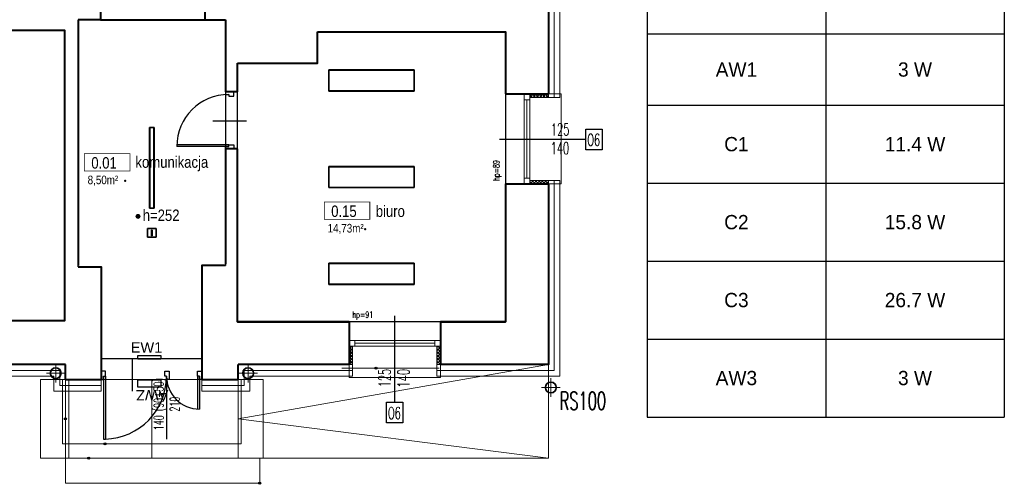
# Model space of a CAD drawing. Header units: millimetres. Extents: x -2616 to 3840, y -7331 to 10340.
# Tile 15 of 22: x 2462 to 3840, y 4161 to 4811. Entities that reach past the tile are written whole.
import ezdxf
from ezdxf.enums import TextEntityAlignment as Align

# ---------------------------------------------------------------- set-up
doc = ezdxf.new("R2010")
doc.units = ezdxf.units.MM
for name, color, linetype, lineweight in [('#Warnice UG$0$0A_KONSTR', 8, 'Continuous', 40), ('#Warnice UG$0$0A_OCIEPLENIE', 8, 'Continuous', 0), ('#Warnice UG$0$0A_OPISY POM', 8, 'Continuous', 9), ('#Warnice UG$0$0A_POMOCNICZE', 8, 'Continuous', 9), ('#Warnice UG$0$0A_STOLARKA', 8, 'Continuous', 9), ('#Warnice UG$0$A_WIDOK', 8, 'Continuous', 15)]:
    doc.layers.add(name, color=color, linetype=linetype, lineweight=lineweight)
for name, color, linetype in [('#Warnice UG$0$0A_OPISY OKIEN', 8, 'Continuous'), ('#Warnice UG$0$_a_drzwi', 8, 'Continuous'), ('#Warnice UG$0$Opisy', 8, 'Continuous'), ('DLX_BLD1_LUM', 5, 'Continuous'), ('LUXIONA', 5, 'Continuous'), ('PODKŁAD', 8, 'Continuous')]:
    doc.layers.add(name, color=color, linetype=linetype)
doc.layers.add('DLX_BLD1_LUMKEY', color=7, linetype='Continuous', true_color=0x969696)
doc.styles.add('#Warnice UG$0$1', font='simplex.shx', dxfattribs={"width": 0.6})
doc.styles.add('#Warnice UG$0$m1_romans', font='romans.shx', dxfattribs={"width": 0.8})
doc.styles.get("Standard").update_dxf_attribs({"font": 'arial.ttf'})
doc.styles.add('TableTextStyle', font='txt')
pattern_1 = [(45, (-100, -60), (-2.24506403, 2.24506403), []), (135, (-100, -60), (-2.24506403, -2.24506403), [])]

# ---------------------------------------------------------------- blocks, each defined once
blk = doc.blocks.new('#Warnice UG$0$A$C24c1643d')
at = {"layer": '#Warnice UG$0$_a_drzwi'}
for p, q in [((-135.1, 0), (-141, 0)), ((-135.1, -7), (-135.1, 0)), ((-51.9, 0), (-46, 0)), ((-51.9, -7), (-51.9, 0)), ((-46, 0), (-46, -11.7)), ((-5.9, 0), (0, 0)), ((-5.9, -7), (-5.9, 0)), ((0, 0), (0, -11.7)), ((-141, 0), (-141, -11.7)), ((-141, -11.7), (-137.5, -11.7)), ((-137.5, -7), (-137.5, -95)), ((-137.5, -11.7), (-137.5, -7)), ((-137.5, -7), (-135.1, -7)), ((-135.1, -7), (-135.1, -95)), ((-49.5, -7), (-51.9, -7)), ((-49.5, -11.7), (-49.5, -7)), ((-46, -11.7), (-49.5, -11.7)), ((-5.9, -7), (-5.9, -52.9)), ((-3.5, -7), (-5.9, -7)), ((-3.5, -7), (-3.5, -53)), ((-3.5, -11.7), (-3.5, -7)), ((0, -11.7), (-3.5, -11.7)), ((-137.5, -95), (-135.1, -95))]:
    blk.add_line(p, q, dxfattribs=at)
for centre, radius, start, end in [((-137.5, -7), 88, 271.5637, 359.9847), ((-3.2, -6.7), 46.3, 180.0153, 269.6351)]:
    blk.add_arc(centre, radius, start, end, dxfattribs=at)
blk = doc.blocks.new('#Warnice UG$0$A$C372b6b25')
at = {"layer": '#Warnice UG$0$_a_drzwi'}
for p, q in [((3.3, -4.4), (3.3, 63.9)), ((5.6, -4.4), (5.6, 63.9)), ((37, 16.7), (37, -27.8)), ((0, 0), (3.3, 0)), ((5.6, -11.1), (0, -11.1)), ((3.3, 0), (3.3, -4.4)), ((3.3, -4.4), (5.6, -4.4)), ((5.6, -4.4), (5.6, -11.1)), ((69.4, -4.4), (69.4, -11.1)), ((71.7, -4.4), (69.4, -4.4)), ((69.4, -11.1), (75, -11.1)), ((71.7, 0), (71.7, -4.4)), ((75, 0), (71.7, 0))]:
    blk.add_line(p, q, dxfattribs=at)
for points in [[(0, 0), (0, -11.1)], [(75, 0), (75, -11.1)]]:
    blk.add_lwpolyline(points, dxfattribs=at)
blk.add_arc((3.3, -4.4), 68.3, 0, 90, dxfattribs=at)
blk = doc.blocks.new('#Warnice UG')
at = {"layer": '#Warnice UG$0$0A_OCIEPLENIE', "transparency": 33554687}
h = blk.add_hatch(dxfattribs=at)
h.set_pattern_fill('ANSI37', color=256)
h.set_pattern_definition(pattern_1)
h.paths.add_polyline_path([(14766.6, 10956), (14766.6, 10961), (14740.6, 10961), (14740.6, 10956)])
h.paths.add_polyline_path([(14740.6, 10840), (14740.6, 10835), (14766.6, 10835), (14766.6, 10840)])
h = blk.add_hatch(dxfattribs=at)
h.set_pattern_fill('ANSI37', color=256)
h.set_pattern_definition(pattern_1)
h.paths.add_polyline_path([(14610.6, 10582), (14615.6, 10582), (14615.6, 10608), (14610.6, 10608)])
h.paths.add_polyline_path([(14492.6, 10608), (14487.6, 10608), (14487.6, 10582), (14492.6, 10582)])
at = {"layer": '#Warnice UG$0$0A_OPISY OKIEN', "transparency": 33554687}
h = blk.add_hatch(color=256, dxfattribs=at)
h.dxf.hatch_style = 1
h.paths.add_polyline_path([(14523.9, 10577, -1), (14526.9, 10577, -1)])
h = blk.add_hatch(color=256, dxfattribs=at)
h.dxf.hatch_style = 1
h.paths.add_polyline_path([(14092.1, 10506, 1), (14089.1, 10506, 1)])
h = blk.add_hatch(color=256, dxfattribs=at)
h.dxf.hatch_style = 1
h.paths.add_polyline_path([(14144.4, 10471, -1), (14147.4, 10471, -1)])
h = blk.add_hatch(color=256, dxfattribs=at)
h.dxf.hatch_style = 1
h.paths.add_polyline_path([(14121.7, 10451, -1), (14124.7, 10451, -1)])
h = blk.add_hatch(color=256, dxfattribs=at)
h.dxf.hatch_style = 1
h.paths.add_polyline_path([(14364.1, 10416, 1), (14361.1, 10416, 1)])
at = {"layer": '#Warnice UG$0$0A_OPISY POM', "transparency": 33554687}
h = blk.add_hatch(color=256, dxfattribs=at)
h.dxf.hatch_style = 1
h.paths.add_polyline_path([(14195, 10789.5, 1), (14189.3, 10789.5, 1)])
at = {"layer": '#Warnice UG$0$0A_KONSTR'}
for points in [[(14766.6, 11100), (14766.6, 10961)], [(14139.6, 11082), (14139.6, 11065)], [(14285.6, 11082), (14285.6, 11065), (14314.6, 11065)], [(14108.6, 11065), (14108.6, 10721)], [(14139.6, 11065), (14108.6, 11065)], [(14314.6, 11065), (14314.6, 10964)], [(14015.6, 10644), (14089.6, 10644), (14089.6, 11050), (13996.6, 11050)], [(14331.6, 11004), (14443.6, 11004), (14443.6, 11048)], [(14443.6, 11048), (14706.6, 11048), (14706.6, 10961)], [(14331.6, 10964), (14331.6, 11004)], [(14331.6, 10964), (14314.6, 10964)], [(14706.6, 10961), (14766.6, 10961)], [(14331.6, 10884), (14314.6, 10884)], [(14314.6, 10884), (14314.6, 10723)], [(14487.6, 10642), (14331.6, 10642), (14331.6, 10884)], [(14706.6, 10835), (14706.6, 10642), (14615.6, 10642)], [(14766.6, 10835), (14766.6, 10582), (14615.6, 10582)], [(14706.6, 10835), (14766.6, 10835)], [(14108.6, 10719), (14140.6, 10719), (14140.6, 10590)], [(14314.6, 10721), (14281.6, 10721), (14281.6, 10590)], [(14331.6, 10642), (14487.6, 10642)], [(14487.6, 10642), (14487.6, 10582)], [(14615.6, 10642), (14615.6, 10582)], [(14615.6, 10642), (14706.6, 10642)], [(14140.6, 10590), (14140.6, 10561)], [(14281.6, 10590), (14281.6, 10561)], [(14090.6, 10582), (14015.6, 10582)], [(14090.6, 10561), (14090.6, 10582)], [(14281.6, 10561), (14332.6, 10561), (14332.6, 10582)], [(14487.6, 10582), (14332.6, 10582)], [(14090.6, 10561), (14140.6, 10561)]]:
    blk.add_lwpolyline(points, dxfattribs=at)
at = {"layer": '#Warnice UG$0$0A_KONSTR', "ltscale": 50}
blk.add_lwpolyline([(14139.6, 11065), (14285.6, 11065)], dxfattribs=at)
at = {"layer": '#Warnice UG$0$0A_KONSTR'}
for p in [(14174.2, 10839.5), (14510, 10771.9)]:
    blk.add_point(p, dxfattribs=at)
at = {"layer": '#Warnice UG$0$0A_OCIEPLENIE'}
blk.add_lwpolyline([(14766.6, 11100), (14766.6, 11105), (14782.6, 11105), (14782.6, 10956), (14766.6, 10956), (14766.6, 10961)], close=True, dxfattribs=at)
at = {"layer": '#Warnice UG$0$0A_OCIEPLENIE', "ltscale": 0.75}
for points in [[(14774.6, 10956), (14774.6, 11105)], [(14774.6, 10840), (14774.6, 10574), (14610.6, 10574)], [(14010.6, 10574), (14082.6, 10574), (14082.6, 10553), (14140.6, 10553)], [(14281.6, 10553), (14340.6, 10553), (14340.6, 10574), (14492.6, 10574)]]:
    blk.add_lwpolyline(points, dxfattribs=at)
at = {"layer": '#Warnice UG$0$0A_OCIEPLENIE'}
for points in [[(14766.6, 10956), (14740.6, 10956)], [(14766.6, 10835), (14766.6, 10840), (14782.6, 10840), (14782.6, 10566), (14610.6, 10566), (14610.6, 10582), (14615.6, 10582)], [(14766.6, 10840), (14740.6, 10840)], [(14492.6, 10582), (14492.6, 10608)], [(14610.6, 10582), (14610.6, 10608)], [(14140.6, 10561), (14140.6, 10545), (14074.6, 10544.9), (14074.6, 10566), (14010.6, 10566), (14010.6, 10582), (14015.6, 10582)], [(14487.6, 10582), (14492.6, 10582), (14492.6, 10566), (14348.6, 10566), (14348.6, 10545), (14281.6, 10545), (14281.6, 10561)]]:
    blk.add_lwpolyline(points, dxfattribs=at)
at = {"layer": '#Warnice UG$0$0A_OPISY OKIEN'}
for centre in [(14525.4, 10577), (14090.6, 10506), (14145.9, 10471), (14123.2, 10451), (14362.6, 10416)]:
    blk.add_circle(centre, 1.5, dxfattribs=at)
at = {"layer": '#Warnice UG$0$0A_OPISY POM', "const_width": 1}
for points in [[(14117.1, 10877.3), (14180.9, 10877.3), (14180.9, 10853.1), (14117.1, 10853.1)], [(14452.9, 10809.6), (14516.7, 10809.6), (14516.7, 10785.4), (14452.9, 10785.4)]]:
    blk.add_lwpolyline(points, close=True, dxfattribs=at)
at = {"layer": '#Warnice UG$0$0A_OPISY POM'}
blk.add_circle((14192.2, 10789.5), 2.87, dxfattribs=at)
at = {"layer": '#Warnice UG$0$0A_POMOCNICZE'}
for points in [[(14332.6, 10582), (14332.6, 10451), (14766.6, 10451), (14766.6, 10582)], [(14766.6, 10582), (14332.6, 10506), (14766.6, 10451)], [(14086.6, 10561), (14336.6, 10561), (14336.6, 10471), (14086.6, 10471), (14086.6, 10561)], [(14090.6, 10561), (14090.6, 10451), (14332.6, 10451), (14332.6, 10561)], [(14095.6, 10561), (14095.6, 10451)], [(14211.6, 10561), (14211.6, 10451)], [(14211.6, 10561), (14211.6, 10471)], [(14090.6, 10451), (14090.6, 10416), (14362.6, 10416)], [(14362.6, 10416), (14362.6, 10451), (14332.6, 10451)]]:
    blk.add_lwpolyline(points, dxfattribs=at)
blk.add_lwpolyline([(14055.6, 10561), (14055.6, 10451), (14367.6, 10451), (14367.6, 10561)], close=True, dxfattribs=at)
at = {"layer": '#Warnice UG$0$0A_STOLARKA'}
for p, q in [((14732.6, 10961), (14732.6, 10835)), ((14740.6, 10961), (14740.6, 10835)), ((14736.6, 10953), (14736.6, 10843)), ((14487.6, 10616), (14615.6, 10616)), ((14487.6, 10608), (14615.6, 10608)), ((14495.6, 10612), (14607.6, 10612))]:
    blk.add_line(p, q, dxfattribs=at)
for points in [[(14784.6, 10835), (14784.6, 10961), (14706.6, 10961), (14706.6, 10835)], [(14732.6, 10953), (14740.6, 10953), (14740.6, 10961), (14732.6, 10961)], [(14732.6, 10835), (14740.6, 10835), (14740.6, 10843), (14732.6, 10843)], [(14615.6, 10642), (14487.6, 10642), (14487.6, 10564), (14615.6, 10564)], [(14495.6, 10608), (14495.6, 10616), (14487.6, 10616), (14487.6, 10608)], [(14615.6, 10608), (14615.6, 10616), (14607.6, 10616), (14607.6, 10608)]]:
    blk.add_lwpolyline(points, close=True, dxfattribs=at)
at = {"layer": '#Warnice UG$0$0A_STOLARKA', "ltscale": 50}
blk.add_lwpolyline([(14477.6, 10577), (14613.6, 10577)], dxfattribs=at)
at = {"layer": '#Warnice UG$0$_a_drzwi'}
blk.add_line((14184.4, 10544.9), (14184.4, 10589.3), dxfattribs=at)
blk.add_lwpolyline([(14232, 10566), (14232, 10477.7)], dxfattribs=at)
at = {"layer": '#Warnice UG$0$A_WIDOK', "ltscale": 10}
for points in [[(14077, 10557), (14077, 10583)], [(14346.3, 10557), (14346.3, 10583)], [(14090, 10570), (14064, 10570)], [(14359.3, 10570), (14333.3, 10570)], [(14770, 10563), (14770, 10537)], [(14783, 10550), (14757, 10550)]]:
    blk.add_lwpolyline(points, dxfattribs=at)
at = {"layer": '#Warnice UG$0$A_WIDOK'}
for centre in [(14077, 10570), (14346.3, 10570), (14770, 10550)]:
    blk.add_circle(centre, 8, dxfattribs=at)
at = {"layer": '#Warnice UG$0$A_WIDOK', "ltscale": 10}
for centre in [(14077, 10570), (14346.3, 10570), (14770, 10550)]:
    blk.add_circle(centre, 7, dxfattribs=at)
at = {"layer": '#Warnice UG$0$Opisy'}
for p, q in [((14698.4, 10897.5), (14819.2, 10897.5)), ((14551.4, 10650.1), (14551.4, 10529.3))]:
    blk.add_line(p, q, dxfattribs=at)
for points in [[(14819.2, 10883), (14819.2, 10911.9), (14841.8, 10911.9), (14841.8, 10883)], [(14540.1, 10500.4), (14540.1, 10529.3), (14562.7, 10529.3), (14562.7, 10500.4)]]:
    blk.add_lwpolyline(points, close=True, dxfattribs=at)
at = {"layer": 'Defpoints'}
for points in [[(14108.6, 11065), (14314.6, 11065), (14314.6, 10721), (14281.6, 10721), (14281.6, 10590), (14140.6, 10590), (14140.6, 10719), (14108.6, 10719)], [(13830.6, 11050), (14089.6, 11050), (14089.6, 10644), (13830.6, 10644)], [(14331.6, 10642), (14331.6, 11004), (14443.6, 11004), (14443.6, 11048), (14706.6, 11048), (14706.6, 10642)]]:
    blk.add_lwpolyline(points, close=True, dxfattribs=at)
at = {"layer": '#Warnice UG$0$_a_drzwi', "xscale": 1.066666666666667, "yscale": 1.066666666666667, "zscale": 1.066666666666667, "rotation": 90.00000039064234}
blk.add_blockref('#Warnice UG$0$A$C372b6b25', (14314.6, 10884), dxfattribs=at)
at = {"layer": '#Warnice UG$0$_a_drzwi'}
blk.add_blockref('#Warnice UG$0$A$C24c1643d', (14281.6, 10572.7), dxfattribs=at)
at = {"layer": '#Warnice UG$0$0A_OPISY POM', "attachment_point": 9, "line_spacing_factor": 0.8, "style": '#Warnice UG$0$m1_romans'}
for s, insert, char_height, width in [('{\\fArial Narrow|b0|i0|c238|p34;\\W1;0.01}', (14162.5, 10856.3), 16, 375.3), ('\\pxql;{\\fArial Narrow|b0|i0|c238|p34;\\W1;komunikacja}', (14563.9, 10852.8), 16, 375.3), ('\\pxql;{\\fArial Narrow|b0|i0|c238|p34;\\W1;8,50m²}', (14218.6, 10832.4), 12, 96.864), ('\\pxql;{\\fArial Narrow|b0|i0|c238|p34;\\W1;biuro}', (14900.3, 10788.6), 16, 375.3), ('\\pxql;{\\fArial Narrow|b0|i0|c238|p34;\\W1;h=252}', (14295.7, 10782.9), 16, 96.864), ('{\\fArial Narrow|b0|i0|c238|p34;\\W1;0.15}', (14498.3, 10788.6), 16, 375.3), ('\\pxql;{\\fArial Narrow|b0|i0|c238|p34;\\W1;14,73m²}', (14554.5, 10764.8), 12, 96.864)]:
    blk.add_mtext(s, dxfattribs=dict(at, insert=insert, char_height=char_height, width=width))
at = {"layer": '#Warnice UG$0$A_WIDOK', "insert": (14814.9, 10531.4), "char_height": 25, "width": 158.627, "attachment_point": 5, "rotation": 360, "style": '#Warnice UG$0$1'}
blk.add_mtext('RS100', dxfattribs=at)
at = {"layer": '#Warnice UG$0$Opisy', "char_height": 16.8, "width": 158.627, "attachment_point": 5, "style": '#Warnice UG$0$1'}
for s, insert in [('125', (14783.1, 10911.4)), ('O6', (14830.1, 10896.7)), ('140', (14782.8, 10885)), ('O6', (14551.1, 10514.2))]:
    blk.add_mtext(s, dxfattribs=dict(at, insert=insert))
at = {"layer": '#Warnice UG$0$Opisy', "insert": (14695.2, 10789.2), "char_height": 9, "width": 158.627, "attachment_point": 5, "rotation": 90, "line_spacing_factor": 0.7, "style": '#Warnice UG$0$1'}
blk.add_mtext('\\pxqr;hp=89', dxfattribs=at)
at = {"layer": '#Warnice UG$0$Opisy', "insert": (14442.2, 10650.5), "char_height": 9, "width": 158.627, "attachment_point": 5, "line_spacing_factor": 0.7, "style": '#Warnice UG$0$1'}
blk.add_mtext('\\pxqr;hp=91', dxfattribs=at)
at = {"layer": '#Warnice UG$0$Opisy', "width": 158.627, "attachment_point": 5, "rotation": 90, "style": '#Warnice UG$0$1'}
for s, insert, char_height in [('140 (90+50)\\P210', (14232.4, 10526.7), 13.5), ('125', (14537.4, 10563.2), 16.8), ('140', (14563.8, 10562.9), 16.8)]:
    blk.add_mtext(s, dxfattribs=dict(at, insert=insert, char_height=char_height))
blk = doc.blocks.new('HWM')
at = {"layer": 'LUXIONA'}
blk.add_lwpolyline([(160, -50), (-160, -50), (-160, 50), (160, 50)], close=True, dxfattribs=at)
blk.add_attdef('OZNACZENIE', text='', height=146, dxfattribs=at).set_placement((-40, 92), align=Align.CENTER)
blk = doc.blocks.new('Ewakuacyjna Jednostronna')
at = {"layer": 'LUXIONA'}
blk.add_lwpolyline([(160, 0), (-160, 0), (-160, 50), (160, 50)], close=True, dxfattribs=at)
blk.add_attdef('OZNACZENIE', text='', height=146, dxfattribs=at).set_placement((-40, 92), align=Align.CENTER)
blk = doc.blocks.new('*T429')
at = {"layer": 'DLX_BLD1_LUMKEY', "color": 0, "linetype": 'ByBlock', "lineweight": -2}
for p, q in [((0, 0), (500, 0)), ((0, 0), (0, -1521.1)), ((500, 0), (500, -1521.1)), ((0, -100), (500, -100)), ((250, -100), (250, -1521.1)), ((0, -242.5), (500, -242.5)), ((0, -342.5), (500, -342.5)), ((0, -482.1), (500, -482.1)), ((0, -584.6), (500, -584.6)), ((0, -684.6), (500, -684.6)), ((0, -784.6), (500, -784.6)), ((0, -884.6), (500, -884.6)), ((0, -984.6), (500, -984.6)), ((0, -1084.6), (500, -1084.6)), ((0, -1193.7), (500, -1193.7)), ((0, -1302.9), (500, -1302.9)), ((0, -1412), (500, -1412)), ((0, -1521.1), (500, -1521.1))]:
    blk.add_line(p, q, dxfattribs=at)
at = {"layer": 'DLX_BLD1_LUMKEY', "color": 0, "char_height": 20, "attachment_point": 5, "style": 'TableTextStyle'}
for s, insert, width in [('LUXIONA', (250, -50), 488), ('Hn', (125, -171.2), 238), ('26 W', (375, -171.2), 238), ('G', (125, -292.5), 238), ('27 W', (375, -292.5), 238), ('108 W', (375, -412.3), 238), ('D', (125, -412.3), 238), ('E', (125, -533.3), 238), ('9 W', (375, -533.3), 238), ('AW2', (125, -634.6), 238), ('3 W', (375, -634.6), 238), ('A', (125, -734.6), 238), ('9.8 W', (375, -734.6), 238), ('B', (125, -834.6), 238), ('18.4 W', (375, -834.6), 238), ('F', (125, -934.6), 238), ('17.9 W', (375, -934.6), 238), ('AW1', (125, -1034.6), 238), ('3 W', (375, -1034.6), 238), ('C1', (125, -1139.1), 238), ('11.4 W', (375, -1139.1), 238), ('C2', (125, -1248.3), 238), ('15.8 W', (375, -1248.3), 238), ('C3', (125, -1357.4), 238), ('26.7 W', (375, -1357.4), 238), ('AW3', (125, -1466.6), 238), ('3 W', (375, -1466.6), 238)]:
    blk.add_mtext(s, dxfattribs=dict(at, insert=insert, width=width))

msp = doc.modelspace()

# ---------------------------------------------------------------- linework, layer by layer
at = {"layer": 'DLX_BLD1_LUM'}
for points in [[(2894.6, 4740.9, 0), (3014.2, 4740.9, 0)], [(3014.2, 4740.9, 0), (2894.6, 4740.9, 0)], [(2894.6, 4740.9, 0), (2894.6, 4740.9, 0)], [(2894.6, 4711.3, 0), (2894.6, 4740.9, 0)], [(2894.6, 4740.9, 0), (2894.6, 4740.9, 0)], [(2894.6, 4740.9, 0), (2894.6, 4711.3, 0)], [(3014.2, 4740.9, 0), (2894.6, 4740.9, 0)], [(2894.6, 4740.9, 0), (2894.6, 4711.3, 0)], [(2894.6, 4740.9, 0), (3014.2, 4740.9, 0)], [(2894.6, 4711.3, 0), (2894.6, 4740.9, 0)], [(3013.9, 4740.7, 0), (2894.8, 4740.7, 0)], [(2894.8, 4740.7, 0), (2894.8, 4711.6, 0)], [(2894.8, 4711.6, 0), (2894.8, 4740.7, 0)], [(2894.8, 4740.7, 0), (3013.9, 4740.7, 0)], [(3013.9, 4711.6, 0), (3013.9, 4740.7, 0)], [(3013.9, 4740.7, 0), (3013.9, 4711.6, 0)], [(3014.2, 4740.9, 0), (3014.2, 4740.9, 0)], [(3014.2, 4740.9, 0), (3014.2, 4711.3, 0)], [(3014.2, 4711.3, 0), (3014.2, 4740.9, 0)], [(3014.2, 4740.9, 0), (3014.2, 4740.9, 0)], [(3014.2, 4711.3, 0), (3014.2, 4740.9, 0)], [(3014.2, 4740.9, 0), (3014.2, 4711.3, 0)], [(3014.2, 4711.3, 0), (2894.6, 4711.3, 0)], [(2894.6, 4711.3, 0), (2894.6, 4711.3, 0)], [(2894.6, 4711.3, 0), (3014.2, 4711.3, 0)], [(2894.6, 4711.3, 0), (2894.6, 4711.3, 0)], [(2894.6, 4711.3, 0), (3014.2, 4711.3, 0)], [(3014.2, 4711.3, 0), (2894.6, 4711.3, 0)], [(2894.8, 4711.6, 0), (3013.9, 4711.6, 0)], [(3013.9, 4711.6, 0), (2894.8, 4711.6, 0)], [(3014.2, 4711.3, 0), (3014.2, 4711.3, 0)], [(3014.2, 4711.3, 0), (3014.2, 4711.3, 0)], [(2643.7, 4660.4, 0), (2643.7, 4547.2, 0)], [(2643.7, 4547.2, 0), (2643.7, 4660.4, 0)], [(2643.7, 4660.4, 0), (2643.7, 4660.4, 0)], [(2650, 4660.4, 0), (2643.7, 4660.4, 0)], [(2643.7, 4660.4, 0), (2643.7, 4660.4, 0)], [(2643.7, 4660.4, 0), (2650, 4660.4, 0)], [(2643.7, 4660.4, 0), (2650, 4660.4, 0)], [(2643.7, 4547.2, 0), (2643.7, 4660.4, 0)], [(2650, 4660.4, 0), (2643.7, 4660.4, 0)], [(2643.7, 4660.4, 0), (2643.7, 4547.2, 0)], [(2644, 4660.2, 0), (2644, 4547.5, 0)], [(2649.8, 4660.2, 0), (2644, 4660.2, 0)], [(2644, 4547.5, 0), (2644, 4660.2, 0)], [(2644, 4660.2, 0), (2649.8, 4660.2, 0)], [(2649.8, 4547.5, 0), (2649.8, 4660.2, 0)], [(2649.8, 4660.2, 0), (2649.8, 4547.5, 0)], [(2650, 4547.2, 0), (2650, 4660.4, 0)], [(2650, 4660.4, 0), (2650, 4660.4, 0)], [(2650, 4660.4, 0), (2650, 4547.2, 0)], [(2650, 4660.4, 0), (2650, 4660.4, 0)], [(2650, 4660.4, 0), (2650, 4547.2, 0)], [(2650, 4547.2, 0), (2650, 4660.4, 0)], [(2894.6, 4605.6, 0), (3014.2, 4605.6, 0)], [(3014.2, 4605.6, 0), (2894.6, 4605.6, 0)], [(2894.6, 4605.6, 0), (2894.6, 4605.6, 0)], [(2894.6, 4576, 0), (2894.6, 4605.6, 0)], [(2894.6, 4605.6, 0), (2894.6, 4605.6, 0)], [(2894.6, 4605.6, 0), (2894.6, 4576, 0)], [(3014.2, 4605.6, 0), (2894.6, 4605.6, 0)], [(2894.6, 4605.6, 0), (2894.6, 4576, 0)], [(2894.6, 4605.6, 0), (3014.2, 4605.6, 0)], [(2894.6, 4576, 0), (2894.6, 4605.6, 0)], [(3013.9, 4605.3, 0), (2894.8, 4605.3, 0)], [(2894.8, 4605.3, 0), (2894.8, 4576.2, 0)], [(2894.8, 4576.2, 0), (2894.8, 4605.3, 0)], [(2894.8, 4605.3, 0), (3013.9, 4605.3, 0)], [(3013.9, 4576.2, 0), (3013.9, 4605.3, 0)], [(3013.9, 4605.3, 0), (3013.9, 4576.2, 0)], [(3014.2, 4605.6, 0), (3014.2, 4605.6, 0)], [(3014.2, 4605.6, 0), (3014.2, 4576, 0)], [(3014.2, 4576, 0), (3014.2, 4605.6, 0)], [(3014.2, 4605.6, 0), (3014.2, 4605.6, 0)], [(3014.2, 4576, 0), (3014.2, 4605.6, 0)], [(3014.2, 4605.6, 0), (3014.2, 4576, 0)], [(3014.2, 4576, 0), (2894.6, 4576, 0)], [(2894.6, 4576, 0), (2894.6, 4576, 0)], [(2894.6, 4576, 0), (3014.2, 4576, 0)], [(2894.6, 4576, 0), (2894.6, 4576, 0)], [(2894.6, 4576, 0), (3014.2, 4576, 0)], [(3014.2, 4576, 0), (2894.6, 4576, 0)], [(2894.8, 4576.2, 0), (3013.9, 4576.2, 0)], [(3013.9, 4576.2, 0), (2894.8, 4576.2, 0)], [(3014.2, 4576, 0), (3014.2, 4576, 0)], [(3014.2, 4576, 0), (3014.2, 4576, 0)], [(2643.7, 4547.2, 0), (2643.7, 4547.2, 0)], [(2643.7, 4547.2, 0), (2650, 4547.2, 0)], [(2650, 4547.2, 0), (2643.7, 4547.2, 0)], [(2643.7, 4547.2, 0), (2643.7, 4547.2, 0)], [(2650, 4547.2, 0), (2643.7, 4547.2, 0)], [(2643.7, 4547.2, 0), (2650, 4547.2, 0)], [(2644, 4547.5, 0), (2649.8, 4547.5, 0)], [(2649.8, 4547.5, 0), (2644, 4547.5, 0)], [(2650, 4547.2, 0), (2650, 4547.2, 0)], [(2650, 4547.2, 0), (2650, 4547.2, 0)], [(2640.9, 4506.7, 0), (2640.9, 4518.7, 0)], [(2640.9, 4518.7, 0), (2640.9, 4518.7, 0)], [(2640.9, 4518.7, 0), (2640.9, 4506.7, 0)], [(2640.9, 4518.7, 0), (2652.9, 4518.7, 0)], [(2652.9, 4518.7, 0), (2640.9, 4518.7, 0)], [(2640.9, 4518.7, 0), (2640.9, 4518.7, 0)], [(2652.9, 4518.7, 0), (2640.9, 4518.7, 0)], [(2640.9, 4518.7, 0), (2640.9, 4506.7, 0)], [(2640.9, 4506.7, 0), (2640.9, 4518.7, 0)], [(2640.9, 4518.7, 0), (2652.9, 4518.7, 0)], [(2647.4, 4516.7, 0), (2646.4, 4516.7, 0)], [(2646.4, 4516.7, 0), (2646.4, 4508.7, 0)], [(2646.4, 4516.7, 0), (2647.4, 4516.7, 0)], [(2646.4, 4508.7, 0), (2646.4, 4516.7, 0)], [(2646.4, 4508.7, 0), (2647.4, 4508.7, 0)], [(2647.4, 4508.7, 0), (2646.4, 4508.7, 0)], [(2647.4, 4508.7, 0), (2647.4, 4516.7, 0)], [(2647.4, 4516.7, 0), (2647.4, 4508.7, 0)], [(2652.9, 4518.7, 0), (2652.9, 4518.7, 0)], [(2652.9, 4518.7, 0), (2652.9, 4506.7, 0)], [(2652.9, 4506.7, 0), (2652.9, 4518.7, 0)], [(2652.9, 4518.7, 0), (2652.9, 4518.7, 0)], [(2652.9, 4506.7, 0), (2652.9, 4518.7, 0)], [(2652.9, 4518.7, 0), (2652.9, 4506.7, 0)], [(2652.9, 4506.7, 0), (2640.9, 4506.7, 0)], [(2640.9, 4506.7, 0), (2640.9, 4506.7, 0)], [(2640.9, 4506.7, 0), (2652.9, 4506.7, 0)], [(2640.9, 4506.7, 0), (2640.9, 4506.7, 0)], [(2640.9, 4506.7, 0), (2652.9, 4506.7, 0)], [(2652.9, 4506.7, 0), (2640.9, 4506.7, 0)], [(2652.9, 4506.7, 0), (2652.9, 4506.7, 0)], [(2652.9, 4506.7, 0), (2652.9, 4506.7, 0)], [(2894.6, 4470.2, 0), (3014.2, 4470.2, 0)], [(3014.2, 4470.2, 0), (2894.6, 4470.2, 0)], [(2894.6, 4470.2, 0), (2894.6, 4470.2, 0)], [(2894.6, 4440.6, 0), (2894.6, 4470.2, 0)], [(2894.6, 4470.2, 0), (2894.6, 4470.2, 0)], [(2894.6, 4470.2, 0), (2894.6, 4440.6, 0)], [(3014.2, 4470.2, 0), (2894.6, 4470.2, 0)], [(2894.6, 4470.2, 0), (2894.6, 4440.6, 0)], [(2894.6, 4470.2, 0), (3014.2, 4470.2, 0)], [(2894.6, 4440.6, 0), (2894.6, 4470.2, 0)], [(3013.9, 4470, 0), (2894.8, 4470, 0)], [(2894.8, 4470, 0), (2894.8, 4440.9, 0)], [(2894.8, 4440.9, 0), (2894.8, 4470, 0)], [(2894.8, 4470, 0), (3013.9, 4470, 0)], [(3013.9, 4440.9, 0), (3013.9, 4470, 0)], [(3013.9, 4470, 0), (3013.9, 4440.9, 0)], [(3014.2, 4470.2, 0), (3014.2, 4470.2, 0)], [(3014.2, 4470.2, 0), (3014.2, 4440.6, 0)], [(3014.2, 4440.6, 0), (3014.2, 4470.2, 0)], [(3014.2, 4470.2, 0), (3014.2, 4470.2, 0)], [(3014.2, 4440.6, 0), (3014.2, 4470.2, 0)], [(3014.2, 4470.2, 0), (3014.2, 4440.6, 0)], [(3014.2, 4440.6, 0), (2894.6, 4440.6, 0)], [(2894.6, 4440.6, 0), (2894.6, 4440.6, 0)], [(2894.6, 4440.6, 0), (3014.2, 4440.6, 0)], [(2894.6, 4440.6, 0), (2894.6, 4440.6, 0)], [(2894.6, 4440.6, 0), (3014.2, 4440.6, 0)], [(3014.2, 4440.6, 0), (2894.6, 4440.6, 0)], [(2894.8, 4440.9, 0), (3013.9, 4440.9, 0)], [(3013.9, 4440.9, 0), (2894.8, 4440.9, 0)], [(3014.2, 4440.6, 0), (3014.2, 4440.6, 0)], [(3014.2, 4440.6, 0), (3014.2, 4440.6, 0)]]:
    msp.add_polyline3d(points, dxfattribs=at)

# ---------------------------------------------------------------- block references
msp.add_blockref('*T429', (3340.1, 5775.9))
at = {"layer": 'LUXIONA', "lineweight": 0, "xscale": 0.1, "yscale": 0.1, "zscale": 0.1}
msp.add_blockref('Ewakuacyjna Jednostronna', (2643.4, 4335.8), dxfattribs=at).add_auto_attribs({'OZNACZENIE': 'EW1'})
at = {"layer": 'LUXIONA', "xscale": 0.1, "yscale": 0.1, "zscale": 0.1, "rotation": 180}
msp.add_blockref('HWM', (2643.4, 4301.8), dxfattribs=at).add_auto_attribs({'OZNACZENIE': 'AWZ'})
at = {"layer": 'PODKŁAD'}
msp.add_blockref('#Warnice UG', (-11564.7, -6253.8), dxfattribs=at)

doc.saveas('drawing.dxf')
